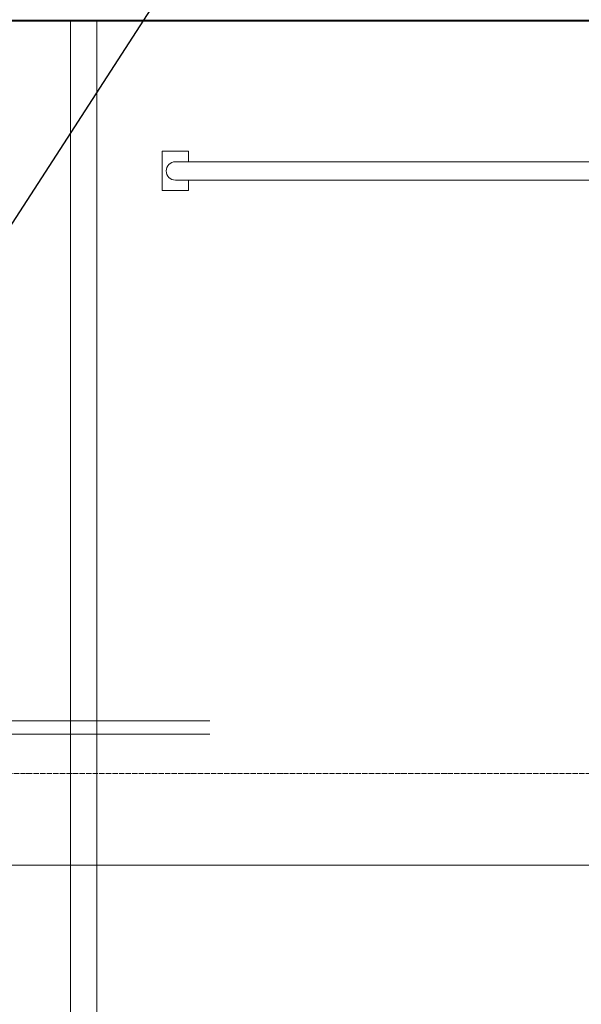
# Model space of a CAD drawing. Header units: millimetres. Extents: x 2069 to 83669, y 801 to 118701.
# Tile 58 of 145: x 36862 to 39007, y 39472 to 43231. Entities that reach past the tile are written whole.
import ezdxf
from ezdxf import colors
from ezdxf.entities.mleader import LeaderData, LeaderLine
from ezdxf.math import Vec2, Vec3

# ---------------------------------------------------------------- set-up
doc = ezdxf.new("R2010")
doc.units = ezdxf.units.MM
doc.linetypes.add('ADSK_Линия сетки', pattern=[25, 20, -2.5, 0, -2.5])
doc.linetypes.add('ADSK_Линия сетки_2_', pattern=[25, 20, -2.5, 0, -2.5])
for name, color, linetype, lineweight in [('КИП_выноска', 6, 'Continuous', 25), ('Оси', 7, 'Continuous', 9), ('Парковка', 7, 'Continuous', 18), ('Перекрытия', 7, 'Continuous', 18), ('Стены разрез', 7, 'Continuous', 40)]:
    doc.layers.add(name, color=color, linetype=linetype, lineweight=lineweight)
doc.styles.add('Arial', font='arial.ttf', dxfattribs={"width": 0.85, "height": 350})

# ---------------------------------------------------------------- blocks, each defined once
blk = doc.blocks.new('199_Парковочные места 3 класса и МГН - Средний класс-V34-Оборудование_B2_-11_400__На лист секция 6_-11_400')
at = {"layer": 'Парковка', "color": 253, "true_color": 0xaaaaaa}
for p, q in [((0, 5275), (0, 0)), ((250, 4775), (350, 4775)), ((250, 4625), (250, 4775)), ((350, 4735), (350, 4775)), ((300, 4735), (2200, 4735)), ((300, 4665), (2200, 4665)), ((350, 4625), (350, 4665)), ((250, 4625), (350, 4625))]:
    blk.add_line(p, q, dxfattribs=at)
blk.add_arc((300, 4700), 35, 90, 270, dxfattribs=at)
blk = doc.blocks.new('199_Парковочные места 3 класса и МГН - Средний класс-V35-Оборудование_B2_-11_400__На лист секция 6_-11_400')
at = {"layer": 'Парковка', "color": 253, "true_color": 0xaaaaaa}
blk.add_line((2500, 0), (2500, 5275), dxfattribs=at)
blk = doc.blocks.new('135_SLK_GD_AR_rvt-1-Оборудование_B2_-11_400__На лист секция 6_-11_400')
at = {"layer": 'Перекрытия', "color": 253, "true_color": 0xaaaaaa}
for p, q in [((-13021633.6, -9250300.3), (-13020678.1, -9250300.3)), ((-13020678.1, -9250350.3), (-13021633.6, -9250350.3))]:
    blk.add_line(p, q, dxfattribs=at)
at = {"layer": 'Стены разрез', "color": 253, "true_color": 0xaaaaaa}
blk.add_line((-13023909.7, -9247625.3), (-13015734.7, -9247625.3), dxfattribs=at)
at = {"layer": 'Парковка', "color": 253, "lineweight": 18, "true_color": 0xaaaaaa}
for name, p in [('199_Парковочные места 3 класса и МГН - Средний класс-V35-Оборудование_B2_-11_400__На лист секция 6_-11_400', (-13023709.7, -9252900.3)), ('199_Парковочные места 3 класса и МГН - Средний класс-V34-Оборудование_B2_-11_400__На лист секция 6_-11_400', (-13021109.7, -9252900.3))]:
    blk.add_blockref(name, p, dxfattribs=at)
blk = doc.blocks.new('135_SLK_GD_KR_rvt-1-Оборудование_B2_-11_400__На лист секция 6_-11_400')
at = {"layer": 'Оси', "color": 254, "linetype": 'ADSK_Линия сетки_2_', "true_color": 0xe5e5e5}
blk.add_line((-13054512.4, -9250850.3), (-12976778.8, -9250850.3), dxfattribs=at)
blk = doc.blocks.new('A$C946fac60')
at = {"layer": 'Оси', "color": 253, "linetype": 'ADSK_Линия сетки', "true_color": 0xaaaaaa}
for p, q in [((78533.6, 17531.6), (800, 17531.6)), ((78533.6, 17181.6), (800, 17181.6))]:
    blk.add_line(p, q, dxfattribs=at)
at = {"lineweight": 5}
for name in ['135_SLK_GD_KR_rvt-1-Оборудование_B2_-11_400__На лист секция 6_-11_400', '135_SLK_GD_AR_rvt-1-Оборудование_B2_-11_400__На лист секция 6_-11_400']:
    blk.add_blockref(name, (13055312.4, 9268031.9), dxfattribs=at)
blk = doc.blocks.new('_None')

msp = doc.modelspace()

# ---------------------------------------------------------------- block references
msp.add_blockref('A$C946fac60', (2954.3, 22822.3))

# ---------------------------------------------------------------- next in the draw order: leaders
at = {"layer": 'КИП_выноска'}
ml = msp.add_multileader_mtext('Standard', dxfattribs=at)
ml.set_content('ШУ-ДН.НС1', color=256, style='Arial')
ml.set_leader_properties(color=256, linetype='ByLayer', lineweight=-1)
ml.set_arrow_properties(name='NONE')
ml.build(insert=Vec2(0, 0))
ml.multileader.update_dxf_attribs({"has_dogleg": 0, "text_left_attachment_type": 6, "text_right_attachment_type": 6, "dogleg_length": 0.5, "arrow_head_size": 300})
ctx = ml.context
ctx.base_point, ctx.char_height, ctx.arrow_head_size, ctx.landing_gap_size, ctx.plane_origin = Vec3(34996.4, 42356.6), 250, 300, 100, Vec3(36277.7, 43364)
ctx.left_attachment, ctx.right_attachment, ctx.text_align_type = 6, 6, 2
notes = []
notes.append((ctx, [(1, (1, 1, 0), (36770.4, 42356.6), (-1, 0), 0.5, [(0, [(38528.3, 45073.1)], 0, [])])]))
ctx.mtext.insert, ctx.mtext.alignment, ctx.mtext.flow_direction = Vec3(36669.9, 42664.9), 3, 5
ctx.mtext.has_bg_fill, ctx.mtext.bg_color, ctx.mtext.bg_scale_factor, ctx.mtext.bg_transparency, ctx.mtext.use_window_bg_color = 1, -1027028792, 1.5, 0, 1
for ctx, leaders in notes:
    for number, flags, end, landing, length, lines in leaders:
        leader = LeaderData()
        leader.index, (leader.has_last_leader_line, leader.has_dogleg_vector, leader.attachment_direction) = number, flags
        leader.last_leader_point, leader.dogleg_vector, leader.dogleg_length = Vec3(end), Vec3(landing), length
        for number, points, colour, breaks in lines:
            line = LeaderLine()
            line.index, line.vertices, line.color, line.breaks = number, Vec3.list(points), colors.encode_raw_color(colour), breaks
            leader.lines.append(line)
        ctx.leaders.append(leader)

doc.saveas('drawing.dxf')
